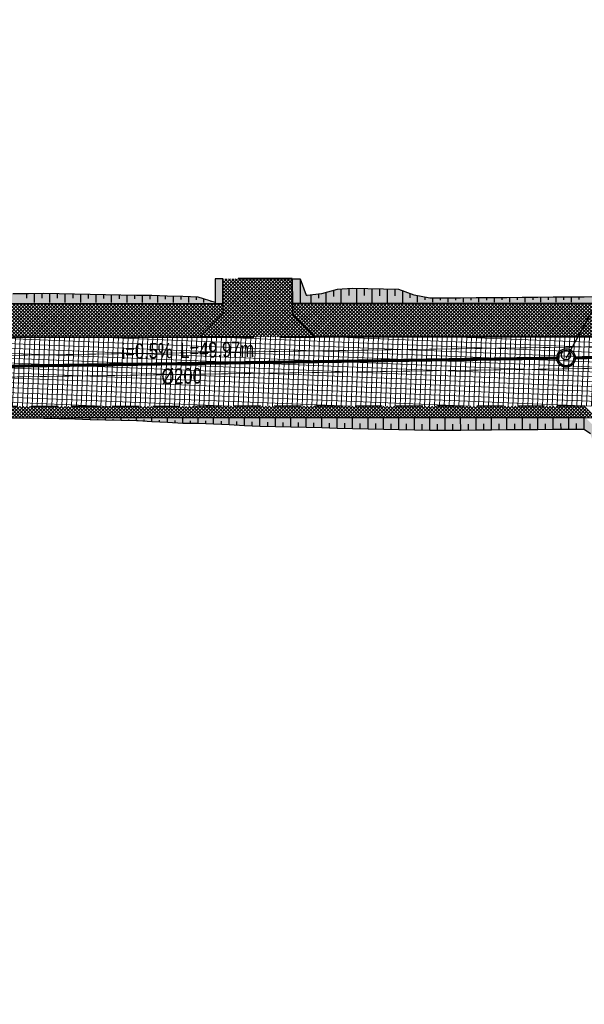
# Model space of a CAD drawing. Header units: metres. Extents: x 7331444 to 14836576, y 5479641 to 11132379.
# Tile 25 of 53: x 7418298 to 7418335, y 5566030 to 5566094. Entities that reach past the tile are written whole.
import ezdxf
from ezdxf.enums import TextEntityAlignment as Align

# ---------------------------------------------------------------- set-up
doc = ezdxf.new("R2010")
doc.units = ezdxf.units.M
for name, pattern in [('1.5_0.5', [2, 1.5, -0.5]), ('ACAD_ISO02W100', [15, 12, -3]), ('DASHED', [0.75, 0.5, -0.25]), ('DASHED2', [0.375, 0.25, -0.125])]:
    doc.linetypes.add(name, pattern=pattern)
for name, color, linetype, lineweight in [('$Koncepcja', 10, 'Continuous', 35), ('$Wymiarowanie', 7, 'Continuous', 9), ('projekt KS', 44, 'Continuous', 30)]:
    doc.layers.add(name, color=color, linetype=linetype, lineweight=lineweight)
for name, color, linetype in [('$ODNOŚNIKI', 7, 'Continuous'), ('$wysarzenie', 7, 'Continuous'), ('C-DROGI-KORYTARZE', 7, 'Continuous'), ('Zakres', 7, 'Continuous')]:
    doc.layers.add(name, color=color, linetype=linetype)
pattern_1 = [(45, (0, 0), (-0.1122532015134, 0.1122532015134), []), (135, (0, 0), (-0.1122532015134, -0.1122532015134), [])]

# ---------------------------------------------------------------- blocks, each defined once
blk = doc.blocks.new('droga Potiebni')
at = {"layer": '$Koncepcja', "lineweight": 9, "transparency": 33554610}
h = blk.add_hatch(dxfattribs=at)
h.set_pattern_fill('ANSI37', color=253, scale=0.05)
h.set_pattern_definition(pattern_1)
h.paths.add_polyline_path([(7418342.136, 5566068.522), (7418341.406, 5566067.771), (7418358.945, 5566067.782), (7418358.945, 5566068.532)])
edge = h.paths.add_edge_path()
edge.add_line((7418225.189, 5566066.654), (7418224.479, 5566065.879))
edge.add_line((7418224.479, 5566065.879), (7418271.463, 5566067.5))
edge.add_arc((7418285.145, 5565670.736), 397, 90.03622, 91.97504, ccw=False)
edge.add_line((7418284.894, 5566067.735), (7418335.299, 5566067.767))
edge.add_line((7418335.299, 5566067.767), (7418334.523, 5566068.517))
edge.add_line((7418334.523, 5566068.517), (7418284.894, 5566068.485))
edge.add_arc((7418285.145, 5565670.736), 397.75, 90.03622, 91.97504)
edge.add_line((7418271.437, 5566068.249), (7418225.189, 5566066.654))
h.paths.add_polyline_path([(7418186.852, 5566065.332), (7418186.136, 5566064.55), (7418218.406, 5566065.67), (7418217.611, 5566066.393)])
edge = h.paths.add_edge_path()
edge.add_line((7418145.709, 5566065.965), (7418144.849, 5566065.319))
edge.add_arc((7418165.884, 5566226.956), 163, 262.5855, 271.97504)
edge.add_line((7418171.501, 5566064.053), (7418180.069, 5566064.348))
edge.add_line((7418180.069, 5566064.348), (7418179.275, 5566065.071))
edge.add_line((7418179.275, 5566065.071), (7418171.475, 5566064.802))
edge.add_arc((7418165.884, 5566226.956), 162.25, 262.8573, 271.97504, ccw=False)
edge = h.paths.add_edge_path()
edge.add_line((7418092.704, 5566079.448), (7418099.899, 5566077.303))
edge.add_line((7418099.899, 5566077.303), (7418098.953, 5566076.806))
edge.add_line((7418098.953, 5566076.806), (7418100.677, 5566076.294))
edge.add_line((7418100.677, 5566076.294), (7418100.152, 5566077.228))
edge.add_line((7418100.152, 5566077.228), (7418107.356, 5566075.08))
edge.add_line((7418107.356, 5566075.08), (7418106.415, 5566074.587))
edge.add_line((7418106.415, 5566074.587), (7418119.41, 5566070.721))
edge.add_arc((7418165.884, 5566226.956), 163, 253.43446, 254.12449)
edge.add_line((7418121.295, 5566070.173), (7418120.764, 5566071.106))
edge.add_arc((7418125.782, 5566090.313), 19.852, 251.9299, 255.35846, ccw=False)
edge.add_line((7418119.624, 5566071.44), (7418092.704, 5566079.448))
h.paths.add_polyline_path([(7418085.554, 5566081.574), (7418084.602, 5566081.075), (7418093.232, 5566078.508), (7418092.704, 5566079.448)])
h.paths.add_polyline_path([(7417955.253, 5566119.894), (7417954.732, 5566120.837), (7417952.072, 5566121.649), (7417950.917, 5566121.217)])
h.paths.add_polyline_path([(7417973.249, 5566114.416), (7417972.72, 5566115.349), (7417961.915, 5566118.646), (7417960.987, 5566118.168)])
h.paths.add_polyline_path([(7418004.335, 5566104.951), (7418003.833, 5566105.883), (7418000.35, 5566106.919), (7417979.939, 5566113.146), (7417978.998, 5566112.662), (7418000.134, 5566106.201)])
h.paths.add_polyline_path([(7418034.141, 5566096.105), (7418033.627, 5566097.02), (7418011.034, 5566103.741), (7418010.106, 5566103.255)])
h.paths.add_polyline_path([(7418049.982, 5566091.373), (7418049.448, 5566092.323), (7418040.828, 5566094.879), (7418039.903, 5566094.394)])
h.paths.add_polyline_path([(7418056.655, 5566090.171), (7418055.73, 5566089.686), (7418078.881, 5566082.777), (7418078.353, 5566083.716)])
edge = h.paths.add_edge_path()
edge.add_line((7417934.69, 5566226.178), (7417935.405, 5566226.954))
edge.add_arc((7417338.293, 5566199.337), 597.75, 2.648096, 3.159462)
edge.add_line((7417935.135, 5566232.282), (7417934.183, 5566249.584))
edge.add_line((7417934.183, 5566249.584), (7417933.434, 5566249.543))
edge.add_line((7417933.434, 5566249.543), (7417934.386, 5566232.241))
edge.add_arc((7417321.435, 5566198.437), 613.883, 2.590063, 3.156649, ccw=False)
edge = h.paths.add_edge_path()
edge.add_line((7417935.291, 5566199.782), (7417936.044, 5566200.526))
edge.add_arc((7417365.661, 5566199.484), 570.385, 0.10462, 2.00715)
edge.add_line((7417935.695, 5566219.462), (7417934.93, 5566220.174))
edge.add_arc((7417344.819, 5566199.51), 590.473, 0.026456, 2.005577, ccw=False)
edge = h.paths.add_edge_path()
edge.add_line((7417934.647, 5566145.275), (7417935.404, 5566146.082))
edge.add_line((7417935.404, 5566146.082), (7417935.994, 5566191.645))
edge.add_arc((7417913.758, 5566192.052), 22.239, 358.9497, 362.50984)
edge.add_line((7417935.976, 5566193.026), (7417935.267, 5566193.752))
edge.add_arc((7417338.294, 5566199.337), 597, 359.262648, 359.464005, ccw=False)
edge.add_line((7417935.244, 5566191.654), (7417934.647, 5566145.275))
edge = h.paths.add_edge_path()
edge.add_line((7417935.859, 5566138.591), (7417934.931, 5566139.462))
edge.add_arc((7417957.623, 5566143.218), 23, 189.39947, 238.58277)
edge.add_line((7417945.634, 5566123.59), (7417945.137, 5566124.801))
edge.add_arc((7417957.622, 5566143.217), 22.249, 191.99896, 235.86654, ccw=False)
h = blk.add_hatch(dxfattribs=at)
h.set_pattern_fill('ANSI37', color=253, scale=0.05)
h.set_pattern_definition([(45, (7418366.50217, 5566070.78702), (-0.1122532, 0.1122532), []), (135, (7418366.50217, 5566070.78702), (-0.1122532, -0.1122532), [])])
edge = h.paths.add_edge_path()
edge.add_line((7418126.194, 5566076.502), (7418126.029, 5566075.884))
edge.add_line((7418126.029, 5566075.884), (7418127.092, 5566074.05))
edge.add_arc((7418205.228, 5566388.181), 323.703, 256.03186, 256.54015)
edge.add_line((7418129.881, 5566073.369), (7418131.635, 5566074.505))
edge.add_line((7418131.635, 5566074.505), (7418131.764, 5566075.143))
edge.add_arc((7418166.195, 5566228.308), 156.987, 255.23781, 257.33063, ccw=False)
h.paths.add_polyline_path([(7418104.421, 5566082.9), (7418104.235, 5566082.277), (7418105.244, 5566080.412), (7418119.886, 5566076.057), (7418121.689, 5566077.075), (7418121.861, 5566077.718)])
h.paths.add_polyline_path([(7418075.936, 5566091.373), (7418075.735, 5566090.697), (7418076.716, 5566088.898), (7418091.403, 5566084.53), (7418093.268, 5566085.54), (7418093.454, 5566086.162)])
h.paths.add_polyline_path([(7418036.681, 5566103.05), (7418036.493, 5566102.417), (7418037.506, 5566100.562), (7418069.616, 5566091.01), (7418071.421, 5566091.98), (7418071.623, 5566092.656)])
h.paths.add_polyline_path([(7418006.781, 5566111.945), (7418006.595, 5566111.321), (7418007.608, 5566109.465), (7418030.317, 5566102.7), (7418032.18, 5566103.7), (7418032.324, 5566104.346)])
h.paths.add_polyline_path([(7417977.524, 5566118.588), (7417978.066, 5566118.423), (7418000.42, 5566111.604), (7418002.282, 5566112.604), (7418002.467, 5566113.227), (7417976.685, 5566121.092), (7417976.491, 5566120.445)])
h.paths.add_polyline_path([(7417966.316, 5566124.276), (7417966.115, 5566123.679), (7417967.077, 5566121.777), (7417967.843, 5566121.542), (7417969.861, 5566120.926), (7417970.33, 5566120.783), (7417972.179, 5566121.733), (7417972.381, 5566122.405)])
edge = h.paths.add_edge_path()
edge.add_line((7417960.018, 5566124.261), (7417961.855, 5566125.129))
edge.add_line((7417961.855, 5566125.129), (7417962.07, 5566125.772))
edge.add_line((7417962.07, 5566125.772), (7417957.806, 5566127.503))
edge.add_arc((7417996.718, 5566217.283), 97.85, 242.17268, 246.56728, ccw=False)
edge.add_arc((7417957.625, 5566143.22), 14.103, 190.12877, 242.16684, ccw=False)
edge.add_arc((7418040.069, 5566157.938), 97.85, 179.26298, 190.12293, ccw=False)
edge.add_line((7417942.227, 5566159.196), (7417942.647, 5566191.84))
edge.add_arc((7417338.3, 5566199.337), 604.394, 359.289295, 360.823709)
edge.add_line((7417942.631, 5566208.026), (7417940.481, 5566207.995))
edge.add_arc((7417338.294, 5566199.337), 602.25, -0.71065, 0.823712, ccw=False)
edge.add_line((7417940.497, 5566191.867), (7417940.077, 5566159.225))
edge.add_arc((7418040.069, 5566157.938), 100, 179.26265, 190.12293)
edge.add_arc((7417957.623, 5566143.218), 16.251, 190.12385, 242.23717)
edge.add_arc((7417995.526, 5566214.688), 97.149, 242.09094, 248.56147)
edge = h.paths.add_edge_path()
edge.add_line((7418315.601, 5566075.155), (7418315.602, 5566074.505))
edge.add_line((7418315.602, 5566074.505), (7418317.103, 5566073.006))
edge.add_line((7418317.103, 5566073.006), (7418360.358, 5566073.033))
edge.add_arc((7418360.354, 5566079.033), 6, 270.03622, 360.40094)
edge.add_line((7418366.354, 5566079.075), (7418366.279, 5566089.731))
edge.add_line((7418366.279, 5566089.731), (7418364.255, 5566089.731))
edge.add_line((7418364.255, 5566089.731), (7418364.351, 5566079.017))
edge.add_arc((7418360.552, 5566078.983), 3.8, -89.96378, 0.51487, ccw=False)
edge.add_line((7418360.554, 5566075.183), (7418315.601, 5566075.155))
h.paths.add_polyline_path([(7418282.662, 5566075.128), (7418282.672, 5566074.478), (7418284.193, 5566072.984), (7418309.603, 5566073.001), (7418311.102, 5566074.502), (7418311.101, 5566075.152)])
edge = h.paths.add_edge_path()
edge.add_line((7418260.678, 5566074.532), (7418260.701, 5566073.894))
edge.add_line((7418260.701, 5566073.894), (7418262.255, 5566072.45))
edge.add_line((7418262.255, 5566072.45), (7418271.282, 5566072.747))
edge.add_arc((7418285.145, 5565670.736), 402.25, 91.20311, 91.97504, ccw=False)
edge.add_line((7418276.699, 5566072.897), (7418278.172, 5566074.413))
edge.add_line((7418278.172, 5566074.413), (7418278.16, 5566075.059))
edge.add_arc((7418281.853, 5565771.191), 303.891, 90.69623, 92.00735)
edge.add_line((7418271.208, 5566074.895), (7418260.678, 5566074.532))
edge = h.paths.add_edge_path()
edge.add_line((7418217.67, 5566070.898), (7418219.096, 5566072.434))
edge.add_line((7418219.096, 5566072.434), (7418219.071, 5566073.105))
edge.add_line((7418219.071, 5566073.105), (7418171.246, 5566071.448))
edge.add_arc((7418165.884, 5566226.968), 155.612, 258.99108, 271.97453, ccw=False)
edge.add_line((7418136.168, 5566074.219), (7418136.039, 5566073.581))
edge.add_line((7418136.039, 5566073.581), (7418137.216, 5566071.836))
edge.add_arc((7418165.879, 5566226.64), 157.435, 259.51029, 271.98081)
edge.add_line((7418171.32, 5566069.299), (7418217.67, 5566070.898))
h.paths.add_polyline_path([(7418223.569, 5566073.252), (7418223.593, 5566072.601), (7418225.15, 5566071.156), (7418254.761, 5566072.177), (7418256.204, 5566073.73), (7418256.18, 5566074.382)])
h = blk.add_hatch(dxfattribs=at)
h.set_pattern_fill('ANSI37', color=253, scale=0.05)
h.set_pattern_definition(pattern_1)
h.paths.add_polyline_path([(7418315.602, 5566074.505), (7418315.601, 5566075.155), (7418315.6, 5566076.755), (7418311.1, 5566076.752), (7418311.101, 5566075.152), (7418311.102, 5566074.502), (7418309.603, 5566073.001), (7418317.103, 5566073.006)])
at = {"layer": '$Wymiarowanie', "lineweight": 9, "ltscale": 5, "transparency": 33554585}
h = blk.add_hatch(dxfattribs=at)
h.set_pattern_fill('ANSI37', color=253, scale=0.1, angle=42.69634)
h.set_pattern_definition([(87.696338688, (0, 0), (-0.317243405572, 0.012762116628), []), (177.696338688, (0, 0), (-0.012762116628, -0.317243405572), [])])
edge = h.paths.add_edge_path()
edge.add_line((7417938.676, 5566249.831), (7417934.183, 5566249.584))
edge.add_line((7417934.183, 5566249.584), (7417935.135, 5566232.282))
edge.add_arc((7417338.294, 5566199.337), 597.75, -0.737352, 3.159462, ccw=False)
edge.add_line((7417935.994, 5566191.645), (7417935.374, 5566143.504))
edge.add_arc((7417957.623, 5566143.218), 22.25, 179.26265, 253.03296)
edge.add_line((7417951.13, 5566121.936), (7418000.35, 5566106.919))
edge.add_line((7418000.35, 5566106.919), (7418119.624, 5566071.44))
edge.add_arc((7418165.958, 5566227.539), 162.83, 253.46777, 271.94174)
edge.add_line((7418171.475, 5566064.802), (7418271.437, 5566068.249))
edge.add_arc((7418285.145, 5565670.736), 397.75, 90.03622, 91.97504, ccw=False)
edge.add_line((7418284.894, 5566068.485), (7418360.509, 5566068.533))
edge.add_arc((7418360.513, 5566062.533), 6, 0.7307, 90.03622, ccw=False)
edge.add_line((7418366.512, 5566062.61), (7418366.354, 5566079.075))
edge.add_arc((7418360.354, 5566079.033), 6, -89.96378, 0.40094, ccw=False)
edge.add_line((7418360.358, 5566073.033), (7418284.891, 5566072.985))
edge.add_arc((7418285.145, 5565670.736), 402.25, 90.03622, 91.97504)
edge.add_line((7418271.282, 5566072.747), (7418171.32, 5566069.299))
edge.add_arc((7418165.884, 5566226.956), 157.75, 253.43446, 271.97504, ccw=False)
edge.add_line((7418120.907, 5566075.753), (7418001.648, 5566111.228))
edge.add_line((7418001.648, 5566111.228), (7417967.536, 5566121.636))
edge.add_arc((7417996.718, 5566217.283), 100, 242.17268, 253.03296, ccw=False)
edge.add_arc((7417957.464, 5566143.102), 16.074, 189.81589, 242.47972, ccw=False)
edge.add_arc((7418040.069, 5566157.938), 100, 179.26265, 190.12293, ccw=False)
edge.add_line((7417940.077, 5566159.225), (7417940.494, 5566191.587))
edge.add_arc((7417338.294, 5566199.337), 602.25, 359.262648, 362.910597)
edge.add_arc((7417945.759, 5566230.222), 6, 93.15946, 182.9106, ccw=False)
edge.add_line((7417945.428, 5566236.213), (7417948.424, 5566236.379))
edge.add_line((7417948.424, 5566236.379), (7417948.203, 5566240.372))
edge.add_line((7417948.203, 5566240.372), (7417945.216, 5566240.207))
edge.add_arc((7417944.885, 5566246.198), 6, 183.15946, 273.15946, ccw=False)
edge.add_line((7417938.894, 5566245.867), (7417938.676, 5566249.831))
at = {"lineweight": 9, "transparency": 33554610}
h = blk.add_hatch(color=253, dxfattribs=at)
h.dxf.hatch_style = 1
h.paths.add_polyline_path([(7418364.351, 5566079.06, -0.127199), (7418363.339, 5566077.136, -0.111077), (7418361.172, 5566076.346, -0.032439), (7418360.531, 5566076.365), (7418358.513, 5566076.607), (7418357.499, 5566076.358), (7418356.499, 5566076.244), (7418355.499, 5566076.245), (7418355.071, 5566076.279), (7418354.076, 5566076.375), (7418352.499, 5566076.558), (7418351.498, 5566076.627), (7418348.394, 5566076.339), (7418344.499, 5566075.977), (7418343.499, 5566075.655), (7418339.772, 5566075.625), (7418334.17, 5566075.58), (7418330.17, 5566075.548), (7418326.999, 5566075.523), (7418324.499, 5566075.511), (7418323.499, 5566075.709), (7418322.499, 5566076.062), (7418319.396, 5566076.128), (7418319.251, 5566076.119), (7418318.499, 5566076.07), (7418317.499, 5566075.796), (7418316.566, 5566075.686), (7418316.504, 5566075.709), (7418316.1, 5566076.755), (7418316.101, 5566075.155), (7418360.554, 5566075.183, 0.419965)])
h = blk.add_hatch(color=253, dxfattribs=at)
h.dxf.hatch_style = 1
h.paths.add_polyline_path([(7418311.1, 5566076.752), (7418310.6, 5566076.752), (7418310.601, 5566075.152), (7418311.101, 5566075.152)])
h = blk.add_hatch(color=253, dxfattribs=at)
h.dxf.hatch_style = 1
h.paths.add_polyline_path([(7418316.1, 5566076.755), (7418315.6, 5566076.755), (7418315.601, 5566075.155), (7418316.101, 5566075.155)])
h = blk.add_hatch(color=253, dxfattribs=at)
h.dxf.hatch_style = 1
edge = h.paths.add_edge_path()
edge.add_line((7418309.448, 5566075.578), (7418306.999, 5566075.658))
edge.add_line((7418306.999, 5566075.658), (7418301.166, 5566075.782))
edge.add_line((7418301.166, 5566075.782), (7418299.499, 5566075.818))
edge.add_line((7418299.499, 5566075.818), (7418298.374, 5566075.796))
edge.add_line((7418298.374, 5566075.796), (7418284.997, 5566075.404))
edge.add_line((7418284.997, 5566075.404), (7418283.483, 5566075.366))
edge.add_line((7418283.483, 5566075.366), (7418283.143, 5566076.469))
edge.add_line((7418283.143, 5566076.469), (7418283.162, 5566075.135))
edge.add_arc((7418283.993, 5566244.789), 169.656, 269.71949, 270.30291)
edge.add_line((7418284.89, 5566075.135), (7418310.646, 5566075.152))
edge.add_line((7418310.646, 5566075.152), (7418309.448, 5566075.578))
h = blk.add_hatch(color=253, dxfattribs=at)
h.dxf.hatch_style = 1
h.paths.add_polyline_path([(7418334.58, 5566067.767), (7418309.504, 5566067.751), (7418298.004, 5566067.737), (7418305.504, 5566067.564), (7418308.504, 5566067.393), (7418309.504, 5566067.384), (7418314.004, 5566067.186), (7418316.357, 5566067.112), (7418316.504, 5566067.112), (7418320.005, 5566067.029), (7418324.505, 5566066.934), (7418328.505, 5566066.961), (7418334.505, 5566067.01), (7418334.911, 5566066.713), (7418335.695, 5566064.26), (7418335.661, 5566066.723)])
at = {"layer": '$Koncepcja', "color": 253, "lineweight": 40}
for p, q in [((7418284.891, 5566072.985), (7418309.603, 5566073.001)), ((7418317.103, 5566073.006), (7418360.358, 5566073.033))]:
    blk.add_line(p, q, dxfattribs=at)
at = {"layer": '$Koncepcja', "color": 253, "linetype": 'DASHED', "lineweight": 40, "ltscale": 7}
blk.add_line((7418309.603, 5566073.001), (7418317.103, 5566073.006), dxfattribs=at)
at = {"layer": '$Koncepcja', "color": 253, "lineweight": 25, "ltscale": 7}
blk.add_line((7418335.299, 5566067.767), (7418284.894, 5566067.735), dxfattribs=at)
at = {"layer": '$Koncepcja', "color": 253, "lineweight": 35, "ltscale": 7, "flags": 128}
for points in [[(7418315.601, 5566075.155), (7418360.554, 5566075.183, 0.416663), (7418364.351, 5566079.017), (7418364.255, 5566089.731)], [(7418282.662, 5566075.128, -0.001377), (7418284.89, 5566075.135), (7418311.101, 5566075.152)]]:
    blk.add_lwpolyline(points, format="xyb", dxfattribs=at)
at = {"layer": '$Koncepcja', "color": 253, "lineweight": 25, "ltscale": 7, "flags": 128}
for points in [[(7418310.6, 5566076.752), (7418310.601, 5566075.152)], [(7418311.1, 5566076.752), (7418310.6, 5566076.752)], [(7418315.599, 5566076.755), (7418316.1, 5566076.755)], [(7418316.1, 5566076.755), (7418316.101, 5566075.155)], [(7418311.101, 5566075.152), (7418311.102, 5566074.502)], [(7418315.601, 5566075.155), (7418315.602, 5566074.505)], [(7418309.603, 5566073.001), (7418311.102, 5566074.502)], [(7418317.103, 5566073.006), (7418315.602, 5566074.505)]]:
    blk.add_lwpolyline(points, dxfattribs=at)
at = {"layer": '$Koncepcja', "color": 253, "linetype": 'DASHED', "lineweight": 40, "ltscale": 7, "flags": 128}
blk.add_lwpolyline([(7418315.6, 5566076.755), (7418311.1, 5566076.752)], dxfattribs=at)
at = {"layer": '$Koncepcja', "color": 253, "lineweight": 35, "ltscale": 7, "flags": 128}
for points in [[(7418311.1, 5566076.752), (7418311.101, 5566075.152)], [(7418315.6, 5566076.755), (7418315.601, 5566075.155)]]:
    blk.add_lwpolyline(points, dxfattribs=at)
at = {"layer": '$Koncepcja', "color": 253, "linetype": 'DASHED2', "lineweight": 25, "ltscale": 7, "flags": 128}
blk.add_lwpolyline([(7418334.554, 5566068.517), (7418284.894, 5566068.485, 0.00846), (7418271.437, 5566068.249), (7418225.189, 5566066.654)], format="xyb", dxfattribs=at)
at = {"layer": 'C-DROGI-KORYTARZE', "color": 253, "linetype": 'Continuous', "lineweight": -3}
for p, q in [((7418318.499, 5566076.07, 428.958), (7418317.499, 5566075.796, 428.797)), ((7418319.499, 5566076.135, 428.98), (7418318.499, 5566076.07, 428.958)), ((7418318.752, 5566076.086, 428.964), (7418318.753, 5566075.237, 428.398)), ((7418319.251, 5566076.119, 428.975), (7418319.252, 5566075.678, 428.681)), ((7418320.499, 5566076.119, 428.948), (7418319.499, 5566076.135, 428.98)), ((7418319.751, 5566076.131, 428.972), (7418319.751, 5566075.237, 428.376)), ((7418320.251, 5566076.123, 428.956), (7418320.251, 5566075.68, 428.661)), ((7418321.499, 5566076.09, 428.907), (7418320.499, 5566076.119, 428.948)), ((7418320.751, 5566076.112, 428.938), (7418320.751, 5566075.238, 428.355)), ((7418321.25, 5566076.098, 428.917), (7418321.251, 5566075.668, 428.631)), ((7418322.499, 5566076.062, 428.866), (7418321.499, 5566076.09, 428.907)), ((7418321.75, 5566076.083, 428.897), (7418321.751, 5566075.239, 428.334)), ((7418322.25, 5566076.069, 428.876), (7418322.25, 5566075.654, 428.6)), ((7418323.499, 5566075.709, 428.609), (7418322.499, 5566076.062, 428.866)), ((7418298.499, 5566075.799, 429.194), (7418297.499, 5566075.781, 429.199)), ((7418298.374, 5566075.796, 429.195), (7418298.375, 5566075.51, 429.004)), ((7418299.499, 5566075.818, 429.19), (7418298.499, 5566075.799, 429.194)), ((7418298.874, 5566075.806, 429.193), (7418298.875, 5566075.224, 428.805)), ((7418299.374, 5566075.815, 429.19), (7418299.374, 5566075.52, 428.993)), ((7418300.499, 5566075.798, 429.159), (7418299.499, 5566075.818, 429.19)), ((7418299.874, 5566075.81, 429.178), (7418299.874, 5566075.225, 428.788)), ((7418300.374, 5566075.8, 429.163), (7418300.374, 5566075.513, 428.971)), ((7418301.499, 5566075.774, 429.124), (7418300.499, 5566075.798, 429.159)), ((7418300.874, 5566075.789, 429.146), (7418300.874, 5566075.226, 428.77)), ((7418301.374, 5566075.777, 429.129), (7418301.374, 5566075.502, 428.945)), ((7418302.499, 5566075.752, 429.09), (7418301.499, 5566075.774, 429.124)), ((7418301.874, 5566075.766, 429.111), (7418301.874, 5566075.226, 428.752)), ((7418302.373, 5566075.755, 429.094), (7418302.374, 5566075.491, 428.918)), ((7418303.499, 5566075.731, 429.056), (7418302.499, 5566075.752, 429.09)), ((7418302.873, 5566075.744, 429.077), (7418302.874, 5566075.227, 428.733)), ((7418303.373, 5566075.733, 429.06), (7418303.373, 5566075.48, 428.892)), ((7418304.499, 5566075.71, 429.022), (7418303.499, 5566075.731, 429.056)), ((7418303.873, 5566075.723, 429.043), (7418303.873, 5566075.227, 428.713)), ((7418304.373, 5566075.713, 429.026), (7418304.373, 5566075.47, 428.864)), ((7418305.499, 5566075.691, 428.988), (7418304.499, 5566075.71, 429.022)), ((7418304.873, 5566075.703, 429.009), (7418304.873, 5566075.228, 428.692)), ((7418305.373, 5566075.694, 428.992), (7418305.373, 5566075.461, 428.837)), ((7418305.608, 5566075.689, 428.984), (7418305.499, 5566075.691, 428.988)), ((7418306.499, 5566075.673, 428.954), (7418305.608, 5566075.689, 428.984)), ((7418305.873, 5566075.685, 428.975), (7418305.873, 5566075.229, 428.671)), ((7418306.373, 5566075.675, 428.958), (7418306.373, 5566075.452, 428.81)), ((7418307.499, 5566075.643, 428.913), (7418306.499, 5566075.673, 428.954)), ((7418306.872, 5566075.662, 428.939), (7418306.873, 5566075.229, 428.65)), ((7418307.372, 5566075.647, 428.918), (7418307.372, 5566075.438, 428.779)), ((7418308.499, 5566075.61, 428.868), (7418307.499, 5566075.643, 428.913)), ((7418307.872, 5566075.631, 428.896), (7418307.872, 5566075.23, 428.629)), ((7418308.372, 5566075.614, 428.874), (7418308.372, 5566075.422, 428.746)), ((7418309.499, 5566075.576, 428.824), (7418308.499, 5566075.61, 428.868)), ((7418308.871, 5566075.597, 428.852), (7418308.872, 5566075.231, 428.608)), ((7418309.371, 5566075.58, 428.83), (7418309.371, 5566075.406, 428.713)), ((7418310.601, 5566075.233), (7418309.499, 5566075.576, 428.824)), ((7418309.854, 5566075.464, 428.742), (7418309.854, 5566075.231, 428.587)), ((7418317.499, 5566075.796, 428.797), (7418316.566, 5566075.686, 428.744)), ((7418316.795, 5566075.713, 428.757), (7418316.795, 5566075.236, 428.439)), ((7418317.291, 5566075.771, 428.785), (7418317.292, 5566075.504, 428.607)), ((7418317.78, 5566075.872, 428.842), (7418317.78, 5566075.236, 428.418)), ((7418318.262, 5566076.005, 428.92), (7418318.262, 5566075.621, 428.664)), ((7418322.736, 5566075.978, 428.805), (7418322.736, 5566075.239, 428.313)), ((7418323.207, 5566075.812, 428.684), (7418323.207, 5566075.526, 428.493)), ((7418324.499, 5566075.511, 428.456), (7418323.499, 5566075.709, 428.609)), ((7418323.686, 5566075.672, 428.58), (7418323.686, 5566075.24, 428.293)), ((7418324.176, 5566075.575, 428.505), (7418324.176, 5566075.407, 428.394)), ((7418325.499, 5566075.514, 428.436), (7418324.499, 5566075.511, 428.456)), ((7418324.67, 5566075.511, 428.452), (7418324.67, 5566075.241, 428.272)), ((7418325.17, 5566075.513, 428.443), (7418325.17, 5566075.377, 428.352)), ((7418326.499, 5566075.52, 428.419), (7418325.499, 5566075.514, 428.436)), ((7418325.67, 5566075.515, 428.433), (7418325.67, 5566075.241, 428.25)), ((7418326.17, 5566075.518, 428.424), (7418326.17, 5566075.38, 428.332)), ((7418327.499, 5566075.526, 428.401), (7418326.499, 5566075.52, 428.419)), ((7418326.67, 5566075.521, 428.415), (7418326.67, 5566075.242, 428.229)), ((7418327.17, 5566075.524, 428.407), (7418327.17, 5566075.383, 428.313)), ((7418328.499, 5566075.534, 428.384), (7418327.499, 5566075.526, 428.401)), ((7418327.67, 5566075.527, 428.398), (7418327.67, 5566075.242, 428.208)), ((7418328.17, 5566075.531, 428.39), (7418328.17, 5566075.387, 428.294)), ((7418329.499, 5566075.542, 428.368), (7418328.499, 5566075.534, 428.384)), ((7418328.67, 5566075.535, 428.382), (7418328.67, 5566075.243, 428.187)), ((7418329.17, 5566075.539, 428.373), (7418329.17, 5566075.391, 428.275)), ((7418330.499, 5566075.55, 428.352), (7418329.499, 5566075.542, 428.368)), ((7418329.67, 5566075.543, 428.365), (7418329.67, 5566075.244, 428.165)), ((7418330.17, 5566075.548, 428.357), (7418330.17, 5566075.396, 428.256)), ((7418331.499, 5566075.558, 428.335), (7418330.499, 5566075.55, 428.352)), ((7418330.67, 5566075.552, 428.349), (7418330.67, 5566075.244, 428.144)), ((7418331.17, 5566075.556, 428.341), (7418331.17, 5566075.4, 428.237)), ((7418332.499, 5566075.566, 428.319), (7418331.499, 5566075.558, 428.335)), ((7418331.67, 5566075.56, 428.333), (7418331.67, 5566075.245, 428.123)), ((7418332.17, 5566075.564, 428.324), (7418332.17, 5566075.404, 428.218)), ((7418333.499, 5566075.574, 428.303), (7418332.499, 5566075.566, 428.319)), ((7418332.67, 5566075.568, 428.316), (7418332.67, 5566075.246, 428.102)), ((7418333.17, 5566075.572, 428.308), (7418333.17, 5566075.409, 428.2)), ((7418334.499, 5566075.582, 428.286), (7418333.499, 5566075.574, 428.303)), ((7418333.67, 5566075.576, 428.3), (7418333.67, 5566075.246, 428.08)), ((7418334.17, 5566075.58, 428.292), (7418334.17, 5566075.413, 428.181)), ((7418335.499, 5566075.59, 428.27), (7418334.499, 5566075.582, 428.286)), ((7418310.331, 5566075.314, 428.632), (7418310.331, 5566075.273, 428.604)), ((7418298.504, 5566067.744, 428.716), (7418297.504, 5566067.743, 428.732)), ((7418298.504, 5566067.744, 428.416), (7418297.504, 5566067.743, 428.432)), ((7418298.504, 5566067.732, 428.724), (7418297.504, 5566067.741, 428.731)), ((7418298.004, 5566067.737, 428.728), (7418298.004, 5566067.74, 428.726)), ((7418299.504, 5566067.745, 428.699), (7418298.504, 5566067.744, 428.716)), ((7418299.504, 5566067.745, 428.399), (7418298.504, 5566067.744, 428.416)), ((7418298.504, 5566067.732, 428.724), (7418298.504, 5566067.744, 428.716)), ((7418299.504, 5566067.718, 428.717), (7418298.504, 5566067.732, 428.724)), ((7418299.004, 5566067.725, 428.721), (7418299.004, 5566067.735, 428.714)), ((7418300.504, 5566067.745, 428.682), (7418299.504, 5566067.745, 428.699)), ((7418300.504, 5566067.745, 428.382), (7418299.504, 5566067.745, 428.399)), ((7418299.504, 5566067.718, 428.717), (7418299.504, 5566067.745, 428.699)), ((7418300.504, 5566067.696, 428.715), (7418299.504, 5566067.718, 428.717)), ((7418300.004, 5566067.707, 428.716), (7418300.004, 5566067.726, 428.703)), ((7418301.504, 5566067.746, 428.664), (7418300.504, 5566067.745, 428.682)), ((7418301.504, 5566067.746, 428.364), (7418300.504, 5566067.745, 428.382)), ((7418300.504, 5566067.696, 428.715), (7418300.504, 5566067.745, 428.682)), ((7418302.504, 5566067.747, 428.645), (7418301.504, 5566067.746, 428.664)), ((7418302.504, 5566067.747, 428.345), (7418301.504, 5566067.746, 428.364)), ((7418301.504, 5566067.664, 428.718), (7418301.504, 5566067.746, 428.664)), ((7418303.504, 5566067.747, 428.625), (7418302.504, 5566067.747, 428.645)), ((7418303.504, 5566067.747, 428.325), (7418302.504, 5566067.747, 428.345)), ((7418302.504, 5566067.631, 428.722), (7418302.504, 5566067.747, 428.645)), ((7418304.504, 5566067.748, 428.605), (7418303.504, 5566067.747, 428.625)), ((7418304.504, 5566067.748, 428.305), (7418303.504, 5566067.747, 428.325)), ((7418303.504, 5566067.598, 428.725), (7418303.504, 5566067.747, 428.625)), ((7418305.504, 5566067.748, 428.584), (7418304.504, 5566067.748, 428.605)), ((7418305.504, 5566067.748, 428.284), (7418304.504, 5566067.748, 428.305)), ((7418304.504, 5566067.574, 428.721), (7418304.504, 5566067.748, 428.605)), ((7418305.613, 5566067.749, 428.582), (7418305.504, 5566067.748, 428.584)), ((7418305.613, 5566067.749, 428.282), (7418305.504, 5566067.748, 428.284)), ((7418305.504, 5566067.564, 428.707), (7418305.504, 5566067.748, 428.584)), ((7418306.504, 5566067.749, 428.563), (7418305.613, 5566067.749, 428.582)), ((7418306.504, 5566067.749, 428.263), (7418305.613, 5566067.749, 428.282)), ((7418307.504, 5566067.75, 428.542), (7418306.504, 5566067.749, 428.563)), ((7418307.504, 5566067.75, 428.242), (7418306.504, 5566067.749, 428.263)), ((7418306.504, 5566067.503, 428.727), (7418306.504, 5566067.749, 428.563)), ((7418308.504, 5566067.75, 428.521), (7418307.504, 5566067.75, 428.542)), ((7418308.504, 5566067.75, 428.221), (7418307.504, 5566067.75, 428.242)), ((7418307.504, 5566067.448, 428.743), (7418307.504, 5566067.75, 428.542)), ((7418309.504, 5566067.751, 428.499), (7418308.504, 5566067.75, 428.521)), ((7418309.504, 5566067.751, 428.199), (7418308.504, 5566067.75, 428.221)), ((7418308.504, 5566067.393, 428.758), (7418308.504, 5566067.75, 428.521)), ((7418310.504, 5566067.752, 428.478), (7418309.504, 5566067.751, 428.499)), ((7418310.504, 5566067.752, 428.178), (7418309.504, 5566067.751, 428.199)), ((7418309.504, 5566067.384, 428.744), (7418309.504, 5566067.751, 428.499)), ((7418311.504, 5566067.752, 428.457), (7418310.504, 5566067.752, 428.478)), ((7418311.504, 5566067.752, 428.157), (7418310.504, 5566067.752, 428.178)), ((7418310.504, 5566067.338, 428.754), (7418310.504, 5566067.752, 428.478)), ((7418312.504, 5566067.753, 428.435), (7418311.504, 5566067.752, 428.457)), ((7418312.504, 5566067.753, 428.135), (7418311.504, 5566067.752, 428.157)), ((7418311.504, 5566067.293, 428.763), (7418311.504, 5566067.752, 428.457)), ((7418313.504, 5566067.754, 428.414), (7418312.504, 5566067.753, 428.435)), ((7418313.504, 5566067.754, 428.114), (7418312.504, 5566067.753, 428.135)), ((7418312.504, 5566067.247, 428.773), (7418312.504, 5566067.753, 428.435)), ((7418314.504, 5566067.754, 428.393), (7418313.504, 5566067.754, 428.414)), ((7418314.504, 5566067.754, 428.093), (7418313.504, 5566067.754, 428.114)), ((7418313.504, 5566067.201, 428.782), (7418313.504, 5566067.754, 428.414)), ((7418315.504, 5566067.755, 428.372), (7418314.504, 5566067.754, 428.393)), ((7418315.504, 5566067.755, 428.072), (7418314.504, 5566067.754, 428.093)), ((7418314.504, 5566067.168, 428.784), (7418314.504, 5566067.754, 428.393)), ((7418316.504, 5566067.755, 428.35), (7418315.504, 5566067.755, 428.372)), ((7418316.504, 5566067.755, 428.05), (7418315.504, 5566067.755, 428.072)), ((7418315.504, 5566067.145, 428.778), (7418315.504, 5566067.755, 428.372)), ((7418317.504, 5566067.756, 428.329), (7418316.504, 5566067.755, 428.35)), ((7418317.504, 5566067.756, 428.029), (7418316.504, 5566067.755, 428.05)), ((7418316.504, 5566067.121, 428.773), (7418316.504, 5566067.755, 428.35)), ((7418318.504, 5566067.757, 428.308), (7418317.504, 5566067.756, 428.329)), ((7418318.504, 5566067.757, 428.008), (7418317.504, 5566067.756, 428.029)), ((7418317.504, 5566067.098, 428.768), (7418317.504, 5566067.756, 428.329)), ((7418319.504, 5566067.757, 428.287), (7418318.504, 5566067.757, 428.308)), ((7418319.504, 5566067.757, 427.987), (7418318.504, 5566067.757, 428.008)), ((7418318.505, 5566067.075, 428.763), (7418318.504, 5566067.757, 428.308)), ((7418320.504, 5566067.758, 428.265), (7418319.504, 5566067.757, 428.287)), ((7418320.504, 5566067.758, 427.965), (7418319.504, 5566067.757, 427.987)), ((7418319.505, 5566067.051, 428.757), (7418319.504, 5566067.757, 428.287)), ((7418321.504, 5566067.759, 428.244), (7418320.504, 5566067.758, 428.265)), ((7418321.504, 5566067.759, 427.944), (7418320.504, 5566067.758, 427.965)), ((7418320.505, 5566067.028, 428.752), (7418320.504, 5566067.758, 428.265)), ((7418322.504, 5566067.759, 428.223), (7418321.504, 5566067.759, 428.244)), ((7418322.504, 5566067.759, 427.923), (7418321.504, 5566067.759, 427.944)), ((7418321.505, 5566067.004, 428.747), (7418321.504, 5566067.759, 428.244)), ((7418323.504, 5566067.76, 428.202), (7418322.504, 5566067.759, 428.223)), ((7418323.504, 5566067.76, 427.902), (7418322.504, 5566067.759, 427.923)), ((7418322.505, 5566066.981, 428.742), (7418322.504, 5566067.759, 428.223)), ((7418324.504, 5566067.76, 428.18), (7418323.504, 5566067.76, 428.202)), ((7418324.504, 5566067.76, 427.88), (7418323.504, 5566067.76, 427.902)), ((7418323.505, 5566066.958, 428.736), (7418323.504, 5566067.76, 428.202)), ((7418325.504, 5566067.761, 428.159), (7418324.504, 5566067.76, 428.18)), ((7418325.504, 5566067.761, 427.859), (7418324.504, 5566067.76, 427.88)), ((7418324.505, 5566066.934, 428.731), (7418324.504, 5566067.76, 428.18)), ((7418326.504, 5566067.762, 428.138), (7418325.504, 5566067.761, 428.159)), ((7418326.504, 5566067.762, 427.838), (7418325.504, 5566067.761, 427.859)), ((7418325.505, 5566066.936, 428.709), (7418325.504, 5566067.761, 428.159)), ((7418327.504, 5566067.762, 428.117), (7418326.504, 5566067.762, 428.138)), ((7418327.504, 5566067.762, 427.817), (7418326.504, 5566067.762, 427.838)), ((7418326.505, 5566066.944, 428.683), (7418326.504, 5566067.762, 428.138)), ((7418328.504, 5566067.763, 428.095), (7418327.504, 5566067.762, 428.117)), ((7418328.504, 5566067.763, 427.795), (7418327.504, 5566067.762, 427.817)), ((7418327.505, 5566066.952, 428.657), (7418327.504, 5566067.762, 428.117)), ((7418329.504, 5566067.764, 428.074), (7418328.504, 5566067.763, 428.095)), ((7418329.504, 5566067.764, 427.774), (7418328.504, 5566067.763, 427.795)), ((7418328.505, 5566066.961, 428.63), (7418328.504, 5566067.763, 428.095)), ((7418330.504, 5566067.764, 428.053), (7418329.504, 5566067.764, 428.074)), ((7418330.504, 5566067.764, 427.753), (7418329.504, 5566067.764, 427.774)), ((7418329.505, 5566066.969, 428.604), (7418329.504, 5566067.764, 428.074)), ((7418331.504, 5566067.765, 428.032), (7418330.504, 5566067.764, 428.053)), ((7418331.504, 5566067.765, 427.732), (7418330.504, 5566067.764, 427.753)), ((7418330.505, 5566066.977, 428.578), (7418330.504, 5566067.764, 428.053)), ((7418332.504, 5566067.766, 428.01), (7418331.504, 5566067.765, 428.032)), ((7418332.504, 5566067.766, 427.71), (7418331.504, 5566067.765, 427.732)), ((7418331.505, 5566066.985, 428.551), (7418331.504, 5566067.765, 428.032)), ((7418333.504, 5566067.766, 427.989), (7418332.504, 5566067.766, 428.01)), ((7418333.504, 5566067.766, 427.689), (7418332.504, 5566067.766, 427.71)), ((7418332.505, 5566066.993, 428.525), (7418332.504, 5566067.766, 428.01)), ((7418334.504, 5566067.767, 427.968), (7418333.504, 5566067.766, 427.989)), ((7418334.504, 5566067.767, 427.668), (7418333.504, 5566067.766, 427.689)), ((7418333.505, 5566067.001, 428.499), (7418333.504, 5566067.766, 427.989)), ((7418334.505, 5566067.01, 428.473), (7418334.504, 5566067.767, 427.968)), ((7418301.504, 5566067.664, 428.718), (7418300.504, 5566067.696, 428.715)), ((7418301.004, 5566067.68, 428.716), (7418301.004, 5566067.713, 428.695)), ((7418302.504, 5566067.631, 428.722), (7418301.504, 5566067.664, 428.718)), ((7418302.004, 5566067.648, 428.72), (7418302.004, 5566067.697, 428.687)), ((7418303.504, 5566067.598, 428.725), (7418302.504, 5566067.631, 428.722)), ((7418303.004, 5566067.615, 428.723), (7418303.004, 5566067.681, 428.679)), ((7418304.504, 5566067.574, 428.721), (7418303.504, 5566067.598, 428.725)), ((7418304.004, 5566067.586, 428.723), (7418304.004, 5566067.667, 428.669)), ((7418305.504, 5566067.564, 428.707), (7418304.504, 5566067.574, 428.721)), ((7418305.004, 5566067.569, 428.714), (7418305.004, 5566067.659, 428.654)), ((7418305.613, 5566067.558, 428.709), (7418305.504, 5566067.564, 428.707)), ((7418306.504, 5566067.503, 428.727), (7418305.613, 5566067.558, 428.709)), ((7418306.004, 5566067.534, 428.717), (7418306.004, 5566067.641, 428.645)), ((7418307.504, 5566067.448, 428.743), (7418306.504, 5566067.503, 428.727)), ((7418307.004, 5566067.475, 428.735), (7418307.004, 5566067.612, 428.644)), ((7418308.504, 5566067.393, 428.758), (7418307.504, 5566067.448, 428.743)), ((7418308.004, 5566067.421, 428.751), (7418308.004, 5566067.585, 428.641)), ((7418309.504, 5566067.384, 428.744), (7418308.504, 5566067.393, 428.758)), ((7418309.004, 5566067.389, 428.751), (7418309.004, 5566067.57, 428.631)), ((7418310.504, 5566067.338, 428.754), (7418309.504, 5566067.384, 428.744)), ((7418310.004, 5566067.361, 428.749), (7418310.004, 5566067.556, 428.619)), ((7418311.504, 5566067.293, 428.763), (7418310.504, 5566067.338, 428.754)), ((7418311.004, 5566067.316, 428.758), (7418311.004, 5566067.534, 428.613)), ((7418312.504, 5566067.247, 428.773), (7418311.504, 5566067.293, 428.763)), ((7418312.004, 5566067.27, 428.768), (7418312.004, 5566067.511, 428.607)), ((7418313.504, 5566067.201, 428.782), (7418312.504, 5566067.247, 428.773)), ((7418313.004, 5566067.224, 428.777), (7418313.004, 5566067.489, 428.601)), ((7418314.504, 5566067.168, 428.784), (7418313.504, 5566067.201, 428.782)), ((7418314.004, 5566067.185, 428.783), (7418314.004, 5566067.469, 428.593)), ((7418315.504, 5566067.145, 428.778), (7418314.504, 5566067.168, 428.784)), ((7418315.004, 5566067.156, 428.781), (7418315.004, 5566067.455, 428.582)), ((7418316.504, 5566067.121, 428.773), (7418315.504, 5566067.145, 428.778)), ((7418316.004, 5566067.133, 428.776), (7418316.004, 5566067.444, 428.568)), ((7418317.504, 5566067.098, 428.768), (7418316.504, 5566067.121, 428.773)), ((7418317.004, 5566067.11, 428.771), (7418317.004, 5566067.433, 428.555)), ((7418318.505, 5566067.075, 428.763), (7418317.504, 5566067.098, 428.768)), ((7418318.004, 5566067.086, 428.765), (7418318.004, 5566067.421, 428.542)), ((7418319.005, 5566067.063, 428.76), (7418319.004, 5566067.41, 428.529)), ((7418320.005, 5566067.039, 428.755), (7418320.004, 5566067.399, 428.515)), ((7418321.005, 5566067.016, 428.75), (7418321.004, 5566067.387, 428.502)), ((7418322.005, 5566066.993, 428.744), (7418322.004, 5566067.376, 428.489)), ((7418323.005, 5566066.969, 428.739), (7418323.004, 5566067.364, 428.476)), ((7418324.005, 5566066.946, 428.734), (7418324.004, 5566067.353, 428.462)), ((7418325.005, 5566066.935, 428.72), (7418325.004, 5566067.348, 428.445)), ((7418326.005, 5566066.94, 428.696), (7418326.004, 5566067.351, 428.422)), ((7418327.005, 5566066.948, 428.67), (7418327.004, 5566067.355, 428.398)), ((7418328.005, 5566066.956, 428.643), (7418328.004, 5566067.36, 428.375)), ((7418329.005, 5566066.965, 428.617), (7418329.004, 5566067.364, 428.351)), ((7418330.005, 5566066.973, 428.591), (7418330.004, 5566067.368, 428.327)), ((7418331.005, 5566066.981, 428.565), (7418331.004, 5566067.373, 428.303)), ((7418332.005, 5566066.989, 428.538), (7418332.004, 5566067.377, 428.28)), ((7418333.005, 5566066.997, 428.512), (7418333.004, 5566067.382, 428.256)), ((7418334.005, 5566067.006, 428.486), (7418334.004, 5566067.386, 428.232)), ((7418319.505, 5566067.051, 428.757), (7418318.505, 5566067.075, 428.763)), ((7418320.505, 5566067.028, 428.752), (7418319.505, 5566067.051, 428.757)), ((7418321.505, 5566067.004, 428.747), (7418320.505, 5566067.028, 428.752)), ((7418322.505, 5566066.981, 428.742), (7418321.505, 5566067.004, 428.747)), ((7418323.505, 5566066.958, 428.736), (7418322.505, 5566066.981, 428.742)), ((7418324.505, 5566066.934, 428.731), (7418323.505, 5566066.958, 428.736)), ((7418325.505, 5566066.936, 428.709), (7418324.505, 5566066.934, 428.731)), ((7418326.505, 5566066.944, 428.683), (7418325.505, 5566066.936, 428.709)), ((7418327.505, 5566066.952, 428.657), (7418326.505, 5566066.944, 428.683)), ((7418328.505, 5566066.961, 428.63), (7418327.505, 5566066.952, 428.657)), ((7418329.505, 5566066.969, 428.604), (7418328.505, 5566066.961, 428.63)), ((7418330.505, 5566066.977, 428.578), (7418329.505, 5566066.969, 428.604)), ((7418331.505, 5566066.985, 428.551), (7418330.505, 5566066.977, 428.578)), ((7418332.505, 5566066.993, 428.525), (7418331.505, 5566066.985, 428.551)), ((7418333.505, 5566067.001, 428.499), (7418332.505, 5566066.993, 428.525)), ((7418334.505, 5566067.01, 428.473), (7418333.505, 5566067.001, 428.499)), ((7418334.911, 5566066.713), (7418334.505, 5566067.01, 428.473))]:
    blk.add_line(p, q, dxfattribs=at)
at = {"layer": 'C-DROGI-KORYTARZE', "color": 253, "linetype": 'Continuous', "lineweight": -3, "flags": 128}
for points in [[(7418316.1, 5566076.755), (7418316.504, 5566075.709)], [(7418316.504, 5566075.709), (7418316.566, 5566075.686)]]:
    blk.add_lwpolyline(points, dxfattribs=at)
blk = doc.blocks.new('P. KS')
at = {"layer": 'projekt KS', "color": 7, "const_width": 0.2}
blk.add_lwpolyline([(7418364.642, 5566072.158), (7418333.835, 5566071.643)], dxfattribs=at)
at = {"layer": 'projekt KS', "color": 7, "const_width": 0.2, "elevation": -428.5}
blk.add_lwpolyline([(7418332.835, 5566071.627), (7418283.845, 5566070.905)], dxfattribs=at)
at = {"layer": 'projekt KS', "color": 7}
for radius in [0.6, 0.5]:
    blk.add_circle((7418333.335, 5566071.635), radius, dxfattribs=at)
at = {"layer": 'projekt KS', "color": 7, "linetype": 'ACAD_ISO02W100', "ltscale": 0.1}
blk.add_circle((7418333.331, 5566071.811), 0.3, dxfattribs=at)

msp = doc.modelspace()

# ---------------------------------------------------------------- linework, layer by layer
at = {"layer": '$ODNOŚNIKI'}
msp.add_lwpolyline([(7418333.337, 5566071.632), (7418335.082, 5566074.781), (7418339.492, 5566074.781)], dxfattribs=at)
at = {"color": 6, "lineweight": 50}
msp.add_circle((7417939.891, 5566137.208), 86496.154, dxfattribs=at)
at = {"layer": 'Zakres', "color": 6, "linetype": '1.5_0.5', "lineweight": 20, "const_width": 0.05, "flags": 128}
for points in [[(7417937.5, 5566154.899), (7417937.66, 5566153.196), (7417939.729, 5566135.339), (7417940.223, 5566134.062), (7417953.74, 5566124.372), (7417976.604, 5566116.844), (7418004.813, 5566108.161), (7418024.843, 5566102.104), (7418051.125, 5566094.678), (7418081.215, 5566085.667), (7418101.85, 5566079.489), (7418129.646, 5566071.509), (7418144.345, 5566068.652), (7418174.563, 5566067.582), (7418231.793, 5566069.617), (7418283.355, 5566070.198), (7418333.348, 5566070.932), (7418364.445, 5566071.455), (7418364.514, 5566054.916), (7418365.02, 5566023.119), (7418365.139, 5566015.729), (7418365.47, 5565991.842), (7418365.693, 5565965.103), (7418365.973, 5565947.29), (7418359.872, 5565947.32)], [(7417938.889, 5566155.053), (7417939.045, 5566153.327), (7417940.657, 5566136.152), (7417941.267, 5566135.036), (7417954.381, 5566125.635), (7417977.029, 5566118.178), (7418005.222, 5566109.5), (7418025.236, 5566103.448), (7418051.516, 5566096.023), (7418081.617, 5566087.008), (7418102.244, 5566080.832), (7418129.974, 5566072.871), (7418144.504, 5566070.047), (7418174.563, 5566068.983), (7418231.761, 5566071.017), (7418283.336, 5566071.598), (7418333.326, 5566072.332), (7418365.839, 5566072.878), (7418365.914, 5566054.93), (7418366.42, 5566023.141), (7418366.539, 5566015.75), (7418366.87, 5565991.858), (7418367.093, 5565965.119), (7418367.395, 5565945.883), (7418359.917, 5565945.92)]]:
    msp.add_lwpolyline(points, dxfattribs=at)

# ---------------------------------------------------------------- block references
at = {"layer": '$wysarzenie'}
msp.add_blockref('droga Potiebni', (0, 0), dxfattribs=at)
msp.add_blockref('P. KS', (0, 0))

# ---------------------------------------------------------------- texts
at = {"layer": '$ODNOŚNIKI', "width": 0.8}
msp.add_text('i=0.5%', height=1, rotation=1, dxfattribs=at).set_placement((7418307.849, 5566071.618), align=Align.RIGHT)
for s, p in [('L=49.97m', (7418308.349, 5566071.626)), ('%%C200', (7418307.126, 5566069.938))]:
    msp.add_text(s, height=1, rotation=1, dxfattribs=at).set_placement(p)

doc.saveas('drawing.dxf')
